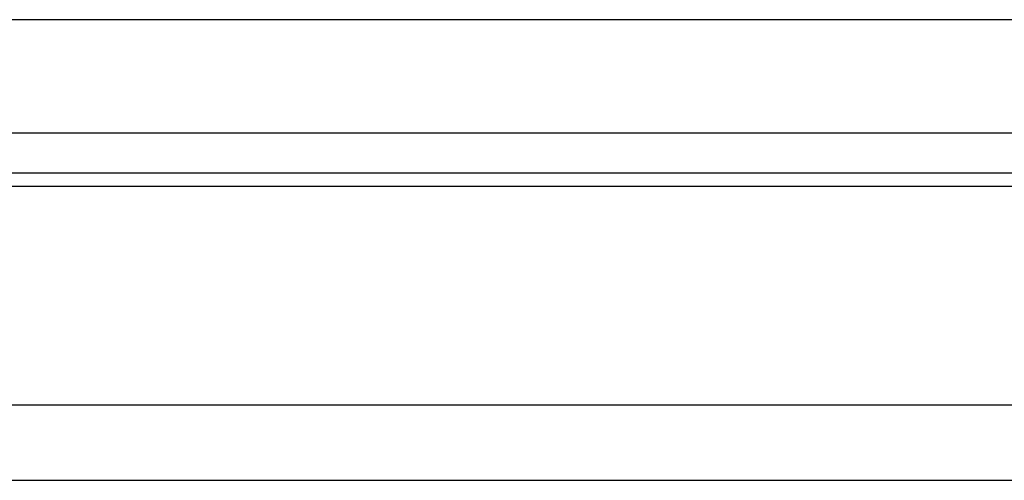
# Model space of a CAD drawing. Header units: millimetres. Extents: x 17 to 274, y -216 to -130.
# Tile 33 of 52: x 212 to 225, y -203 to -197. Entities that reach past the tile are written whole.
import ezdxf

# ---------------------------------------------------------------- set-up
doc = ezdxf.new("R2010")
doc.units = ezdxf.units.MM
doc.header["$LTSCALE"] = 0.15
doc.layers.add('OUT', color=3, linetype='CONTINUOUS')

msp = doc.modelspace()

# ---------------------------------------------------------------- linework, layer by layer
at = {"layer": 'OUT', "color": 0, "linetype": 'Continuous'}
msp.add_line((186.747, -196.858), (233.447, -196.858), dxfattribs=at)
at = {"layer": 'OUT', "color": 0}
for p, q in [((186.747, -198.358), (233.447, -198.358)), ((143.817, -198.885), (274.097, -198.885)), ((143.812, -199.065), (274.097, -199.065)), ((143.249, -201.958), (274.097, -201.958)), ((109.097, -202.958), (274.097, -202.958))]:
    msp.add_line(p, q, dxfattribs=at)

doc.saveas('drawing.dxf')
